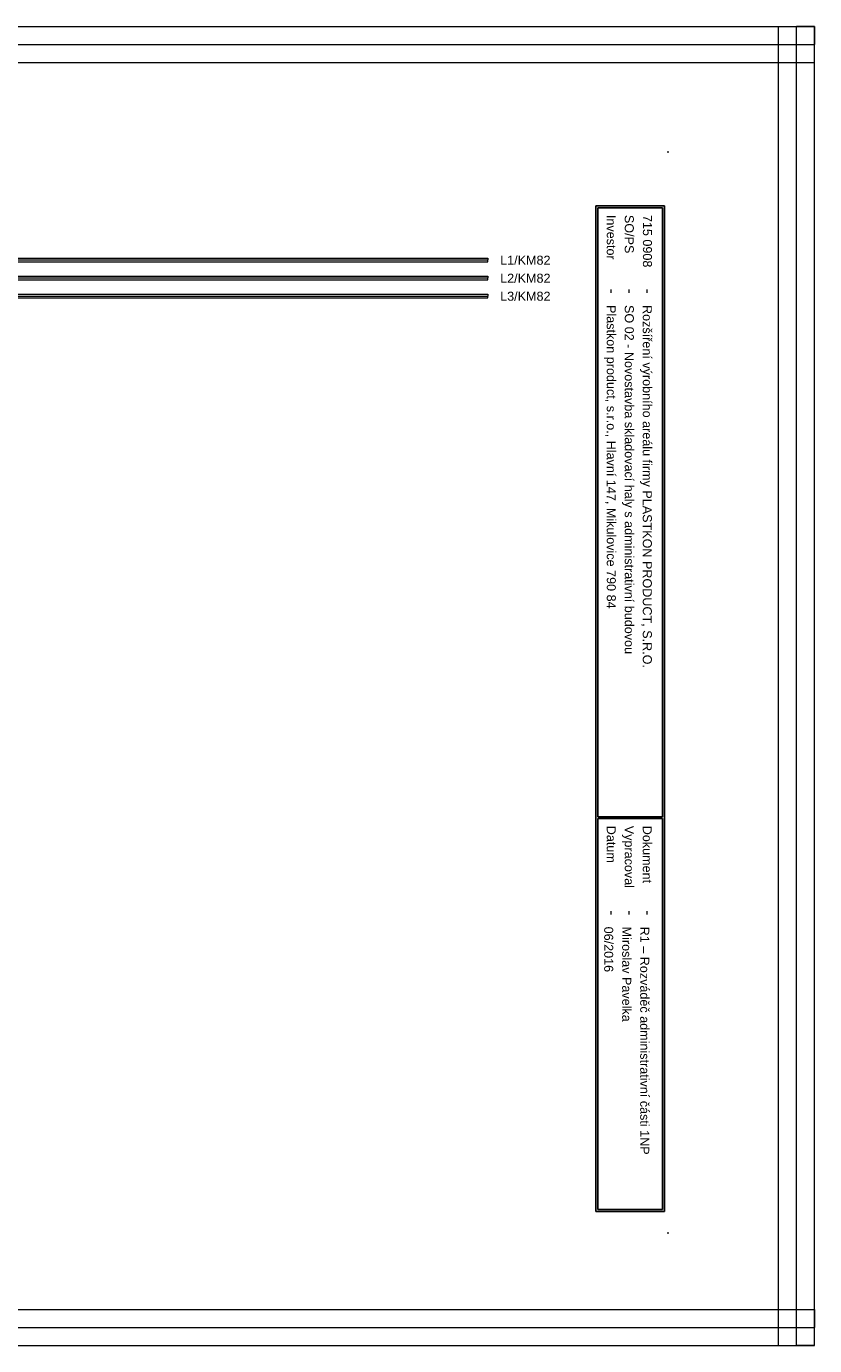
# Model space of a CAD drawing. Extents: x -9616 to -6735, y 5485 to 6008.
# Tile 13 of 15: x -7338 to -7119, y 5574 to 5940. Entities that reach past the tile are written whole.
import ezdxf
from ezdxf.enums import TextEntityAlignment as Align

# ---------------------------------------------------------------- set-up
doc = ezdxf.new("R2010")
doc.units = 0
doc.header["$MEASUREMENT"] = 0
for name, color, linetype in [('1-KRESBA', 7, 'Continuous'), ('__Bílá', 7, 'Continuous'), ('__Oranžová', 30, 'Continuous'), ('__Vínová 220', 220, 'Continuous')]:
    doc.layers.add(name, color=color, linetype=linetype)
doc.styles.add('Arial', font='arial.ttf')

# ---------------------------------------------------------------- blocks, each defined once
blk = doc.blocks.new('BLK_Razítko_malé_pro_rozváděče')
at = {"layer": '__Bílá'}
for p, q in [((15, -1), (15, -20)), ((15, -1), (294, -1)), ((15.5, -1.5), (15.5, -19.5)), ((15.5, -1.5), (184.5, -1.5)), ((184.5, -1.5), (184.5, -19.5)), ((185, -1.5), (185, -19.5)), ((185, -1.5), (293.5, -1.5)), ((293.5, -19.5), (293.5, -1.5)), ((294, -20), (294, -1)), ((15, -20), (294, -20)), ((15.5, -19.5), (184.5, -19.5)), ((185, -19.5), (293.5, -19.5)), ((15, -405), (15, -419)), ((15, -405), (294, -405)), ((15.5, -405.5), (15.5, -418.5)), ((15.5, -405.5), (194.5, -405.5)), ((194.5, -405.5), (194.5, -418.5)), ((195, -405.5), (195, -418.5)), ((195, -405.5), (293.5, -405.5)), ((293.5, -405.5), (293.5, -418.5)), ((294, -405), (294, -419)), ((15, -419), (294, -419)), ((15.5, -418.5), (194.5, -418.5)), ((195, -418.5), (293.5, -418.5))]:
    blk.add_line(p, q, dxfattribs=at)
for p in [(0, 0), (300, 0), (0, -420), (300, -420)]:
    blk.add_point(p, dxfattribs=at)
at = {"layer": '__Bílá', "style": 'Arial'}
for s, height, p in [('-', 3, (38, -7)), ('Dokument', 2.5, (187, -7)), ('-', 3, (210.5, -7)), ('SO/PS', 2.5, (17.5, -12)), ('-', 3, (38, -12)), ('Vypracoval', 2.5, (187, -12)), ('-', 3, (210.5, -12)), ('Investor', 2.5, (17.5, -17)), ('Datum', 2.5, (187, -17)), ('-', 3, (38, -17)), ('-', 3, (210.5, -17)), ('PVLK PROJECT s.r.o. , Langrova 195/33,  787 01 Šumperk', 2.5, (17.5, -411)), ('Copyright © 2012 PVLK', 2.5, (197, -411)), ('Telefon: 773 836 685, mobil: 777 848 204, e-mail: %%Upavelka@pvlk.cz', 2.5, (17.5, -416)), ('Číslo dokumentu .....', 2.5, (197, -416))]:
    blk.add_text(s, height=height, dxfattribs=at).set_placement(p)
at = {"layer": '__Vínová 220', "char_height": 2.5, "attachment_point": 7, "style": 'Arial'}
for s, insert in [('715 0908', (17.5, -7)), ('Rozšíření výrobního areálu firmy PLASTKON PRODUCT, S.R.O.', (42.5, -7.75)), ('R1 – Rozváděč administrativní části 1NP', (215, -7.75)), ('SO 02 - Novostavba skladovací haly s administrativní budovou', (42.5, -12.75)), ('Miroslav Pavelka', (215, -12.75)), ('Plastkon product, s.r.o., Hlavní 147, Mikulovice 790 84', (42.5, -17.75)), ('06/2016', (215, -17.75))]:
    blk.add_mtext(s, dxfattribs=dict(at, insert=insert))
at = {"layer": '__Vínová 220', "style": 'Arial'}
blk.add_attdef('ČÍSLO', text='', height=4, dxfattribs=at).set_placement((290, -416), align=Align.RIGHT)

msp = doc.modelspace()

# ---------------------------------------------------------------- linework, layer by layer
at = {"layer": '__Oranžová', "lineweight": 0}
for p, q in [((-7550, 5875.5), (-7210, 5875.5)), ((-7550, 5875), (-7210, 5875)), ((-7550, 5874.5), (-7210, 5874.5)), ((-7210, 5875.5), (-7210, 5875)), ((-7210, 5874.5), (-7210, 5875)), ((-7550, 5870.5), (-7210, 5870.5)), ((-7550, 5870), (-7210, 5870)), ((-7550, 5869.5), (-7210, 5869.5)), ((-7210, 5870.5), (-7210, 5870)), ((-7210, 5869.5), (-7210, 5870)), ((-7550, 5865.5), (-7210, 5865.5)), ((-7550, 5865), (-7210, 5865)), ((-7210, 5865.5), (-7210, 5865)), ((-7210, 5864.5), (-7210, 5865)), ((-7550, 5864.5), (-7210, 5864.5))]:
    msp.add_line(p, q, dxfattribs=at)
at = {"layer": '__Vínová 220', "lineweight": 0}
for p, q in [((-7615.71, 5939.82), (-7119.31, 5939.82)), ((-7129.31, 5573.74), (-7129.31, 5939.82)), ((-7129.31, 5939.82), (-7124.31, 5939.82)), ((-7124.31, 5573.74), (-7124.31, 5939.82)), ((-7119.31, 5939.82), (-7124.31, 5939.82)), ((-7119.31, 5939.82), (-7119.31, 5934.82)), ((-7119.31, 5573.74), (-7119.31, 5939.82)), ((-7615.71, 5934.82), (-7119.31, 5934.82)), ((-7119.31, 5929.82), (-7119.31, 5934.82)), ((-7615.71, 5929.82), (-7119.31, 5929.82)), ((-7615.71, 5583.74), (-7119.31, 5583.74)), ((-7119.31, 5583.74), (-7119.31, 5578.74)), ((-7615.71, 5578.74), (-7119.31, 5578.74)), ((-7119.31, 5573.74), (-7119.31, 5578.74)), ((-7615.71, 5573.74), (-7119.31, 5573.74)), ((-7129.31, 5573.74), (-7124.31, 5573.74)), ((-7119.31, 5573.74), (-7124.31, 5573.74))]:
    msp.add_line(p, q, dxfattribs=at)

# ---------------------------------------------------------------- block references
at = {"layer": '1-KRESBA', "rotation": 270}
msp.add_blockref('BLK_Razítko_malé_pro_rozváděče', (-7160, 5905), dxfattribs=at).add_auto_attribs({'ČÍSLO': '5'})

# ---------------------------------------------------------------- texts
at = {"layer": '__Oranžová', "lineweight": 0, "style": 'Arial'}
for s, p in [('L1/KM82', (-7206.59, 5873.69)), ('L2/KM82', (-7206.59, 5868.69)), ('L3/KM82', (-7206.59, 5863.69))]:
    msp.add_text(s, height=2.5, dxfattribs=at).set_placement(p)

doc.saveas('drawing.dxf')
